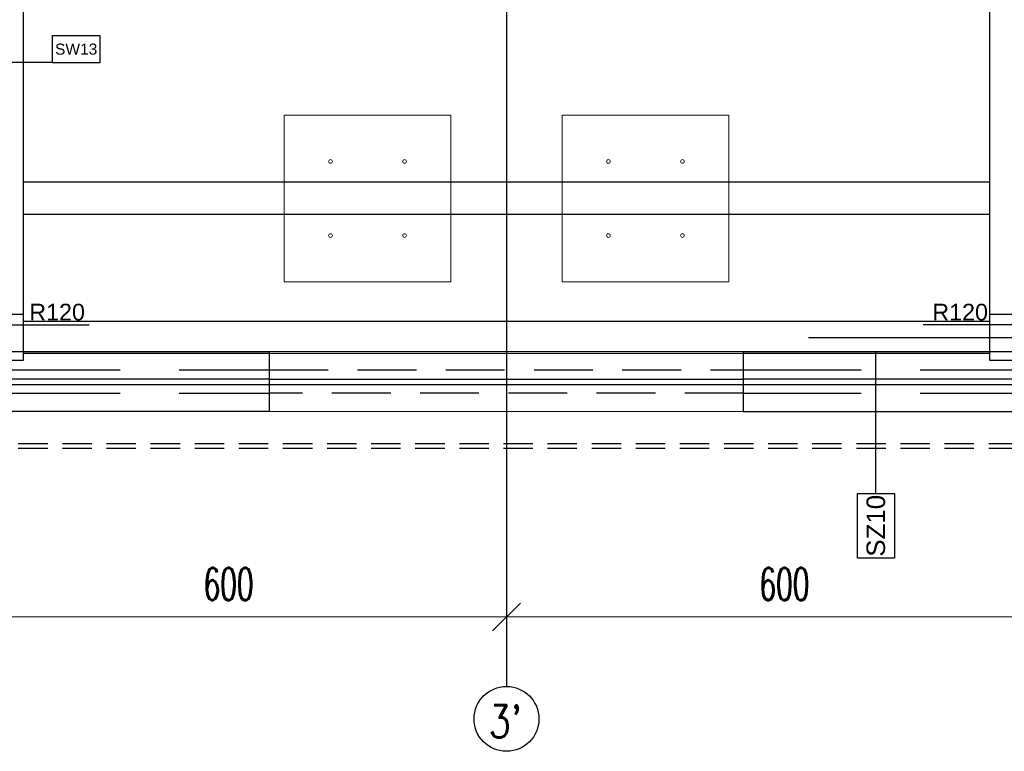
# Model space of a CAD drawing. Header units: centimetres. Extents: x -228435 to 46820, y -89367 to 152985.
# Tile 33 of 252: x -21796 to -11165, y 533 to 8430. Entities that reach past the tile are written whole.
import ezdxf

# ---------------------------------------------------------------- set-up
doc = ezdxf.new("R2010")
doc.units = ezdxf.units.CM
doc.header["$LTSCALE"] = 50
doc.header["$PDMODE"] = 35
doc.header["$PDSIZE"] = 0.1
for name, pattern in [('Kondygnacja  -0_5$0$HIDDEN', [9.525, 6.35, -3.175]), ('Kondygnacja  -0_5$0$HIDDEN2', [4.7625, 3.175, -1.5875]), ('Osie rzutów$0$DASHDOT2', [12.7, 6.35, -3.175, 0, -3.175]), ('SU Lampy kwadratowe  -1$0$HIDDENX2', [19.05, 12.7, -6.35])]:
    doc.linetypes.add(name, pattern=pattern)
doc.layers.get('0').update_dxf_attribs({"color": 8})
doc.layers.get('DEFPOINTS').update_dxf_attribs({"color": 8})
for name, color, linetype in [('Kondygnacja  -0_5$0$ARCH_ELEMENTY_POWYŻEJ RZUTU', 8, 'Kondygnacja  -0_5$0$HIDDEN2'), ('Kondygnacja  -0_5$0$ARCH_INFO_ODPORNOŚĆ OGNIOWA', 8, 'Continuous'), ('Kondygnacja  -0_5$0$ARCH_INFO_OPISY_PRZEGRODY', 8, 'Continuous'), ('Kondygnacja  -0_5$0$ARCH_INFO_OPISY_PRZEGRODY_IST', 8, 'Continuous'), ('Kondygnacja  -0_5$0$ARCH_KONSTR_POWYŻEJ RZUTU', 8, 'Kondygnacja  -0_5$0$HIDDEN'), ('Kondygnacja  -0_5$0$ARCH_KONSTR_POWYŻEJ RZUTU_IST', 8, 'Kondygnacja  -0_5$0$HIDDEN2'), ('Kondygnacja  -0_5$0$ARCH_NIEWIDOK_IST', 8, 'Kondygnacja  -0_5$0$HIDDEN'), ('Kondygnacja  -0_5$0$ARCH_SZKŁO', 8, 'Continuous'), ('Kondygnacja  -0_5$0$ARCH_WIDOK_IST', 8, 'Continuous'), ('Kondygnacja  -0_5$0$ARCH_ŚLUSARKA_OKNA_IST', 8, 'Continuous'), ('Osie rzutów$0$ARCH_INFO_OSIE_IST', 8, 'Osie rzutów$0$DASHDOT2'), ('Osie rzutów$0$ARCH_INFO_OSIE_OPISY_IST', 8, 'Continuous')]:
    doc.layers.add(name, color=color, linetype=linetype)
for name, color, linetype, lineweight in [('Kondygnacja  -0_5$0$ARCH_WIDOK', 8, 'Continuous', 13), ('Osie rzutów$0$ARCH_INFO_WYMIARY', 8, 'Continuous', 9), ('SU Lampy kwadratowe  -05$0$ARCH_SUFITY_PODWIESZANE', 8, 'Continuous', 9), ('SU Lampy kwadratowe  -1$0$ARCH_SUFITY_PODWIESZANE', 8, 'SU Lampy kwadratowe  -1$0$HIDDENX2', 9)]:
    doc.layers.add(name, color=color, linetype=linetype, lineweight=lineweight)
doc.styles.add('Kondygnacja  -0_5$0$Arial', font='ARIAL.TTF')
doc.styles.add('Kondygnacja  -0_5$0$Standard', font='txt')
doc.styles.add('Osie rzutów$0$ROMANS-250-CM', font='romans.shx', dxfattribs={"width": 0.8, "height": 50})
doc.styles.add('Osie rzutów$0$wymiary_cuprum', font='Romans.shx', dxfattribs={"width": 0.6})
doc.dimstyles.new('Kondygnacja  -0_5$0$ISO-25', dxfattribs={"dimtxt": 2.5, "dimasz": 2.5, "dimexe": 1.25, "dimexo": 0.625, "dimtad": 1, "dimtxsty": 'Kondygnacja  -0_5$0$Standard', "dimcen": 2.5, "dimadec": 0, "dimazin": 0, "dimtfac": 1, "dimtmove": 0, "dimatfit": 3, "dimfxl": 0, "dimarcsym": 0})
doc.dimstyles.new('Osie rzutów$0$ARCH_ CT', dxfattribs={"dimtxt": 20, "dimasz": 20, "dimexe": 12, "dimexo": 20, "dimgap": 5, "dimtad": 1, "dimdec": 1, "dimrnd": 0.5, "dimzin": 9, "dimdsep": 46, "dimtxsty": 'Osie rzutów$0$wymiary_cuprum', "dimblk": 'Osie rzutów$0$_Oblique', "dimcen": 8, "dimdle": 12, "dimclrd": 256, "dimclre": 256, "dimclrt": 55, "dimadec": 1, "dimazin": 0, "dimtfac": 1, "dimtdec": 1, "dimtmove": 1, "dimatfit": 2, "dimldrblk": 'Osie rzutów$0$_Dot', "dimfxl": 0, "dimtolj": 1, "dimtzin": 0, "dimlwd": -1, "dimlwe": -1, "dimarcsym": 0})

# ---------------------------------------------------------------- blocks, each defined once
blk = doc.blocks.new('Osie rzutów$0$_Oblique')
at = {"color": 0, "linetype": 'ByBlock', "lineweight": -2}
blk.add_line((-0.5, -0.5), (0.5, 0.5), dxfattribs=at)
blk = doc.blocks.new('*D277')
at = {"layer": 'DEFPOINTS', "color": 0}
for p in [(10460, 4732.2), (11060, 4732.2), (11060, 4698.3)]:
    blk.add_point(p, dxfattribs=at)
at = {"layer": 'Osie rzutów$0$ARCH_INFO_WYMIARY'}
for p, q in [((10460, 4717.2), (10460, 4690.3)), ((11060, 4717.2), (11060, 4690.3)), ((10452, 4698.3), (11068, 4698.3))]:
    blk.add_line(p, q, dxfattribs=at)
at = {"layer": 'Osie rzutów$0$ARCH_INFO_WYMIARY', "xscale": 30, "yscale": 30, "zscale": 30, "rotation": 180}
blk.add_blockref('Osie rzutów$0$_Oblique', (10460, 4698.3), dxfattribs=at)
at = {"layer": 'Osie rzutów$0$ARCH_INFO_WYMIARY', "xscale": 30, "yscale": 30, "zscale": 30}
blk.add_blockref('Osie rzutów$0$_Oblique', (11060, 4698.3), dxfattribs=at)
at = {"layer": 'Osie rzutów$0$ARCH_INFO_WYMIARY', "color": 55, "insert": (10760, 4733.8), "char_height": 35, "attachment_point": 5, "style": 'Osie rzutów$0$wymiary_cuprum'}
blk.add_mtext('\\A1;600', dxfattribs=at)
blk = doc.blocks.new('Osie rzutów$0$_Dot')
at = {"color": 0, "linetype": 'ByBlock', "lineweight": -2}
blk.add_line((-0.5, 0), (-1, 0), dxfattribs=at)
at = {"color": 0, "linetype": 'ByBlock', "const_width": 0.5}
blk.add_lwpolyline([(-0.25, 0, 1), (0.25, 0, 1)], format="xyb", close=True, dxfattribs=at)
blk = doc.blocks.new('*D278')
at = {"layer": 'DEFPOINTS', "color": 0}
for p in [(9860, 4732.2), (10460, 4732.2), (10460, 4698.3)]:
    blk.add_point(p, dxfattribs=at)
at = {"layer": 'Osie rzutów$0$ARCH_INFO_WYMIARY'}
for p, q in [((9860, 4717.2), (9860, 4690.3)), ((10460, 4717.2), (10460, 4690.3)), ((9852, 4698.3), (10468, 4698.3))]:
    blk.add_line(p, q, dxfattribs=at)
at = {"layer": 'Osie rzutów$0$ARCH_INFO_WYMIARY', "xscale": 30, "yscale": 30, "zscale": 30, "rotation": 180}
blk.add_blockref('Osie rzutów$0$_Oblique', (9860, 4698.3), dxfattribs=at)
at = {"layer": 'Osie rzutów$0$ARCH_INFO_WYMIARY', "xscale": 30, "yscale": 30, "zscale": 30}
blk.add_blockref('Osie rzutów$0$_Oblique', (10460, 4698.3), dxfattribs=at)
at = {"layer": 'Osie rzutów$0$ARCH_INFO_WYMIARY', "color": 55, "insert": (10160, 4733.8), "char_height": 35, "attachment_point": 5, "style": 'Osie rzutów$0$wymiary_cuprum'}
blk.add_mtext('\\A1;600', dxfattribs=at)
blk = doc.blocks.new('SU Lampy kwadratowe  -05')
at = {"layer": 'SU Lampy kwadratowe  -05$0$ARCH_SUFITY_PODWIESZANE'}
for points in [[(10220, 5240), (10400, 5240), (10400, 5060), (10220, 5060)], [(10520, 5240), (10700, 5240), (10700, 5060), (10520, 5060)]]:
    blk.add_lwpolyline(points, close=True, dxfattribs=at)
for centre in [(10270, 5190), (10350, 5190), (10570, 5190), (10650, 5190), (10270, 5110), (10350, 5110), (10570, 5110), (10650, 5110)]:
    blk.add_circle(centre, 2, dxfattribs=at)
at = {"layer": 'SU Lampy kwadratowe  -1$0$ARCH_SUFITY_PODWIESZANE', "ltscale": 2.5}
blk.add_lwpolyline([(10520, 5240), (10700, 5240), (10700, 5060), (10520, 5060)], close=True, dxfattribs=at)
blk = doc.blocks.new('Kondygnacja  -0_5$0$_Dot')
at = {"color": 0, "linetype": 'ByBlock', "lineweight": -2}
blk.add_line((-0.5, 0), (-1, 0), dxfattribs=at)
at = {"color": 0, "linetype": 'ByBlock', "const_width": 0.5}
blk.add_lwpolyline([(-0.25, 0, 1), (0.25, 0, 1)], format="xyb", close=True, dxfattribs=at)
blk = doc.blocks.new('Kondygnacja  -0_5$0$konstrukcja istniejąca -0.5')
at = {"layer": 'Kondygnacja  -0_5$0$ARCH_KONSTR_POWYŻEJ RZUTU_IST', "ltscale": 10}
for p, q in [((9938, 5017.5), (10981.5, 5017.5)), ((10981.5, 4982.5), (9938, 4982.5))]:
    blk.add_line(p, q, dxfattribs=at)
for points in [[(9938, 6175), (9938, 5025)], [(10982, 5025), (10982, 6175)], [(9938, 5167.9), (10982, 5167.9)], [(10982, 5132.9), (9938, 5132.9)], [(9938, 4975), (9782, 4975), (9782, 5025), (9938, 5025), (9938, 4975)], [(11138, 4975), (10982, 4975), (10982, 5025), (11138, 5025), (11138, 4975)]]:
    blk.add_lwpolyline(points, dxfattribs=at)
blk = doc.blocks.new('Osie rzutów')
at = {"layer": 'Osie rzutów$0$ARCH_INFO_OSIE_IST', "ltscale": 10}
for p, q in [((10460, 12510), (10460, 4623.26)), ((4436.04, 5000), (15156.54, 5000))]:
    blk.add_line(p, q, dxfattribs=at)
at = {"layer": 'Osie rzutów$0$ARCH_INFO_OSIE_OPISY_IST'}
blk.add_circle((10460, 4588.26), 35, dxfattribs=at)
at = {"layer": 'Osie rzutów$0$ARCH_INFO_OSIE_OPISY_IST', "style": 'Osie rzutów$0$ROMANS-250-CM', "width": 0.8}
blk.add_text("3'", height=35, dxfattribs=at).set_placement((10440.67, 4568.06))
at = {"layer": 'Osie rzutów$0$ARCH_INFO_WYMIARY'}
for base, p1, p2, picture, middle in [((10460, 4698.26), (9860, 4732.19), (10460, 4732.19), '*D278', (10160, 4733.76)), ((11060, 4698.26), (10460, 4732.19), (11060, 4732.19), '*D277', (10760, 4733.76))]:
    dim = blk.add_linear_dim(base=base, p1=p1, p2=p2, dimstyle='Osie rzutów$0$ARCH_ CT', override={"dimtxt": 35, "dimasz": 30, "dimexe": 8, "dimexo": 15, "dimgap": 18, "dimdle": 8}, dxfattribs=at)
    dim.commit()
    dim.dimension.update_dxf_attribs({"geometry": picture, "text_midpoint": middle})

msp = doc.modelspace()

# ---------------------------------------------------------------- linework, layer by layer
at = {"layer": 'Kondygnacja  -0_5$0$ARCH_ELEMENTY_POWYŻEJ RZUTU', "ltscale": 4}
for p, q in [((-19100, 4650), (-13980, 4650)), ((-13980, 4400), (-19100, 4400))]:
    msp.add_line(p, q, dxfattribs=at)
at = {"layer": 'Kondygnacja  -0_5$0$ARCH_INFO_OPISY_PRZEGRODY'}
msp.add_lwpolyline([(-21446.08, 7967.773), (-20926.08, 7967.773), (-20926.08, 8255.773), (-21446.08, 8255.773), (-21446.08, 7967.773)], close=True, dxfattribs=at)
msp.add_lwpolyline([(-21446.08, 7967.773), (-22112.444, 7967.773)], dxfattribs=at)
at = {"layer": 'Kondygnacja  -0_5$0$ARCH_INFO_OPISY_PRZEGRODY_IST'}
msp.add_lwpolyline([(-12551.348, 3317.07), (-12351.348, 3317.07), (-12351.348, 2617.07), (-12751.348, 2617.07), (-12751.348, 3317.07), (-12551.348, 3317.07), (-12551.348, 4850)], dxfattribs=at)
at = {"layer": 'Kondygnacja  -0_5$0$ARCH_NIEWIDOK_IST', "ltscale": 4}
for p, q in [((-21980, 4650), (-19100, 4650)), ((-13980, 4650), (-7150, 4650)), ((-21980, 4400), (-19100, 4400)), ((-13980, 4400), (-7150, 4400))]:
    msp.add_line(p, q, dxfattribs=at)
at = {"layer": 'Kondygnacja  -0_5$0$ARCH_NIEWIDOK_IST'}
for points in [[(-10540, 3800.015), (-22700, 3799.984), (-23700, 2799.984), (-24700, 3799.984), (-24700, 4349.984)], [(-10540, 3850), (-22720.711, 3849.984), (-23700, 2870.695), (-24650, 3820.695), (-24650, 4349.984)]]:
    msp.add_lwpolyline(points, dxfattribs=at)
at = {"layer": 'Kondygnacja  -0_5$0$ARCH_SZKŁO'}
for p, q in [((-19100, 4550), (-13980, 4550)), ((-13980, 4490), (-19100, 4490))]:
    msp.add_line(p, q, dxfattribs=at)
at = {"layer": 'Kondygnacja  -0_5$0$ARCH_WIDOK', "ltscale": 4}
msp.add_line((-19100, 4850), (-13980, 4850), dxfattribs=at)
at = {"layer": 'Kondygnacja  -0_5$0$ARCH_WIDOK'}
msp.add_line((-13980, 4200), (-19100, 4200), dxfattribs=at)
at = {"layer": 'Kondygnacja  -0_5$0$ARCH_WIDOK_IST'}
for p, q in [((-21930, 4850), (-19100, 4850)), ((-19100, 4200), (-19100, 4850)), ((-13980, 4200), (-13980, 4850)), ((-13980, 4850), (-7100, 4850)), ((-19100, 4200), (-21980, 4200)), ((-13980, 4200), (-7100, 4200))]:
    msp.add_line(p, q, dxfattribs=at)
at = {"layer": 'Kondygnacja  -0_5$0$ARCH_ŚLUSARKA_OKNA_IST'}
for p, q in [((-19100, 4550), (-21980, 4550)), ((-19100, 4490), (-21980, 4490)), ((-7150, 4550), (-13980, 4550)), ((-7150, 4490), (-13980, 4490))]:
    msp.add_line(p, q, dxfattribs=at)

# ---------------------------------------------------------------- block references
at = {"layer": 'Kondygnacja  -0_5$0$ARCH_KONSTR_POWYŻEJ RZUTU', "xscale": 10, "yscale": 10, "zscale": 10}
msp.add_blockref('Kondygnacja  -0_5$0$konstrukcja istniejąca -0.5', (-121140, -45000), dxfattribs=at)
at = {"layer": 'Osie rzutów$0$ARCH_INFO_OSIE_OPISY_IST', "xscale": 10, "yscale": 10, "zscale": 10}
msp.add_blockref('Osie rzutów', (-121140, -45000), dxfattribs=at)
at = {"layer": 'SU Lampy kwadratowe  -05$0$ARCH_SUFITY_PODWIESZANE', "xscale": 10, "yscale": 10, "zscale": 10}
msp.add_blockref('SU Lampy kwadratowe  -05', (-121140, -45000), dxfattribs=at)

# ---------------------------------------------------------------- texts
at = {"layer": 'Kondygnacja  -0_5$0$ARCH_INFO_ODPORNOŚĆ OGNIOWA', "char_height": 180, "width": 533.32525, "attachment_point": 5, "style": 'Kondygnacja  -0_5$0$Arial'}
for insert in [(-21391.937, 5422.483), (-11642.067, 5422.483)]:
    msp.add_mtext('\\PR120', dxfattribs=dict(at, insert=insert))
at = {"layer": 'Kondygnacja  -0_5$0$ARCH_INFO_OPISY_PRZEGRODY', "insert": (-21186.08, 8111.773), "char_height": 120, "width": 520, "attachment_point": 5, "style": 'Kondygnacja  -0_5$0$Arial'}
msp.add_mtext('SW13', dxfattribs=at)
at = {"layer": 'Kondygnacja  -0_5$0$ARCH_INFO_OPISY_PRZEGRODY_IST', "insert": (-12551.348, 2967.07), "char_height": 200, "width": 700, "attachment_point": 5, "rotation": 90, "style": 'Kondygnacja  -0_5$0$Arial'}
msp.add_mtext('SZ10', dxfattribs=at)

# ---------------------------------------------------------------- leaders
at = {"layer": 'Kondygnacja  -0_5$0$ARCH_INFO_ODPORNOŚĆ OGNIOWA'}
for points in [[(-22162.071, 5136.096), (-21789.581, 5136.096), (-21046.102, 5136.096)], [(-10923.742, 5136.096), (-11296.232, 5136.096), (-12039.711, 5136.096)]]:
    msp.add_leader(points, dimstyle='Kondygnacja  -0_5$0$ISO-25', override={"dimscale": 5, "dimasz": 2, "dimtad": 0, "dimldrblk": 'Kondygnacja  -0_5$0$_Dot'}, dxfattribs=at)

doc.saveas('drawing.dxf')
